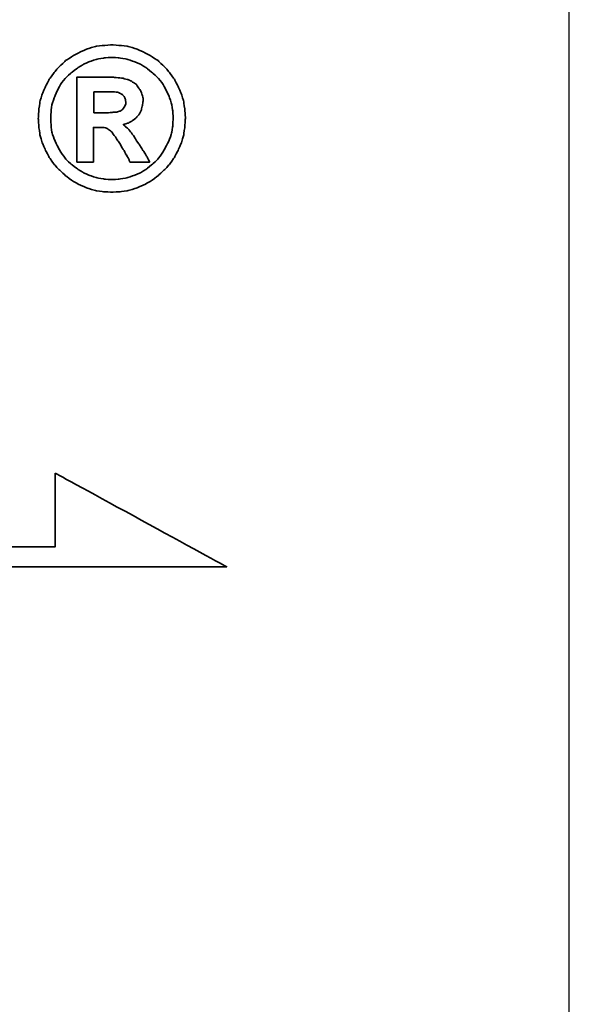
# Model space of a CAD drawing. Header units: millimetres. Extents: x 26 to 331, y -269 to -173.
# Tile 47 of 51: x 270.02 to 273.08, y -241.55 to -236.06. Entities that reach past the tile are written whole.
import ezdxf

# ---------------------------------------------------------------- set-up
doc = ezdxf.new("R2010")
doc.units = ezdxf.units.MM
doc.header["$LTSCALE"] = 0.15
for name, color, linetype in [('DIM', 4, 'CONTINUOUS'), ('layer 1', 7, 'CONTINUOUS'), ('OUT', 3, 'CONTINUOUS')]:
    doc.layers.add(name, color=color, linetype=linetype)

# ---------------------------------------------------------------- blocks, each defined once
blk = doc.blocks.new('TBI MOTION logo(完整正式版)')
at = {"layer": 'layer 1', "color": 22, "lineweight": 35}
for points, knots in [([(81.20634, 4.98624), (81.20634, 4.98624), (81.18649, 5.32862), (81.18649, 5.32862), (81.18649, 5.32862), (81.18649, 5.32862), (81.13886, 5.66206), (81.13886, 5.66206), (81.13886, 5.66206), (81.13886, 5.66206), (81.04359, 5.97764), (81.04359, 5.97764), (81.04359, 5.97764), (81.04359, 5.97764), (80.91061, 6.29124), (80.91061, 6.29124), (80.91061, 6.29124), (80.91061, 6.29124), (80.75778, 6.58697), (80.75778, 6.58697), (80.75778, 6.58697), (80.75778, 6.58697), (80.5593, 6.85294), (80.5593, 6.85294), (80.5593, 6.85294), (80.5593, 6.85294), (80.33105, 7.1189), (80.33105, 7.1189), (80.33105, 7.1189), (80.33105, 7.1189), (80.09287, 7.33921), (80.09287, 7.33921), (80.09287, 7.33921), (80.09287, 7.33921), (79.815, 7.51982), (79.815, 7.51982), (79.815, 7.51982), (79.815, 7.51982), (79.51133, 7.69051), (79.51133, 7.69051), (79.51133, 7.69051), (79.51133, 7.69051), (79.19773, 7.8235), (79.19773, 7.8235), (79.19773, 7.8235), (79.19773, 7.8235), (78.88215, 7.91877), (78.88215, 7.91877), (78.88215, 7.91877), (78.88215, 7.91877), (78.54871, 7.95846), (78.54871, 7.95846), (78.54871, 7.95846), (78.54871, 7.95846), (78.21526, 7.98625), (78.21526, 7.98625), (78.21526, 7.98625), (78.21526, 7.98625), (77.87388, 7.95846), (77.87388, 7.95846), (77.87388, 7.95846), (77.87388, 7.95846), (77.54044, 7.91877), (77.54044, 7.91877), (77.54044, 7.91877), (77.54044, 7.91877), (77.22485, 7.8235), (77.22485, 7.8235), (77.22485, 7.8235), (77.22485, 7.8235), (76.91027, 7.69051), (76.91027, 7.69051), (76.91027, 7.69051), (76.91027, 7.69051), (76.6056, 7.51982), (76.6056, 7.51982), (76.6056, 7.51982), (76.6056, 7.51982), (76.32972, 7.33921), (76.32972, 7.33921), (76.32972, 7.33921), (76.32972, 7.33921), (76.09154, 7.1189), (76.09154, 7.1189), (76.09154, 7.1189), (76.09154, 7.1189), (75.86329, 6.85294), (75.86329, 6.85294), (75.86329, 6.85294), (75.86329, 6.85294), (75.66382, 6.58697), (75.66382, 6.58697), (75.66382, 6.58697), (75.66382, 6.58697), (75.51099, 6.29124), (75.51099, 6.29124), (75.51099, 6.29124), (75.51099, 6.29124), (75.37702, 5.97764), (75.37702, 5.97764), (75.37702, 5.97764), (75.37702, 5.97764), (75.28175, 5.66206), (75.28175, 5.66206), (75.28175, 5.66206), (75.28175, 5.66206), (75.23411, 5.32862), (75.23411, 5.32862), (75.23411, 5.32862), (75.23411, 5.32862), (75.21625, 4.98624), (75.21625, 4.98624), (75.21625, 4.98624), (75.21625, 4.98624), (75.23411, 4.6528), (75.23411, 4.6528), (75.23411, 4.6528), (75.23411, 4.6528), (75.28175, 4.32035), (75.28175, 4.32035), (75.28175, 4.32035), (75.28175, 4.32035), (75.37702, 3.99583), (75.37702, 3.99583), (75.37702, 3.99583), (75.37702, 3.99583), (75.51099, 3.68224), (75.51099, 3.68224), (75.51099, 3.68224), (75.51099, 3.68224), (75.66382, 3.38749), (75.66382, 3.38749), (75.66382, 3.38749), (75.66382, 3.38749), (75.86329, 3.10963), (75.86329, 3.10963), (75.86329, 3.10963), (75.86329, 3.10963), (76.09154, 2.87145), (76.09154, 2.87145), (76.09154, 2.87145), (76.09154, 2.87145), (76.32972, 2.6432), (76.32972, 2.6432), (76.32972, 2.6432), (76.32972, 2.6432), (76.6056, 2.43381), (76.6056, 2.43381), (76.6056, 2.43381), (76.6056, 2.43381), (76.91027, 2.27205), (76.91027, 2.27205), (76.91027, 2.27205), (76.91027, 2.27205), (77.22485, 2.13906), (77.22485, 2.13906), (77.22485, 2.13906), (77.22485, 2.13906), (77.54044, 2.0438), (77.54044, 2.0438), (77.54044, 2.0438), (77.54044, 2.0438), (77.87388, 1.99616), (77.87388, 1.99616), (77.87388, 1.99616), (77.87388, 1.99616), (78.21526, 1.97631), (78.21526, 1.97631), (78.21526, 1.97631), (78.21526, 1.97631), (78.54871, 1.99616), (78.54871, 1.99616), (78.54871, 1.99616), (78.54871, 1.99616), (78.88215, 2.0438), (78.88215, 2.0438), (78.88215, 2.0438), (78.88215, 2.0438), (79.19773, 2.13906), (79.19773, 2.13906), (79.19773, 2.13906), (79.19773, 2.13906), (79.51133, 2.27205), (79.51133, 2.27205), (79.51133, 2.27205), (79.51133, 2.27205), (79.815, 2.43381), (79.815, 2.43381), (79.815, 2.43381), (79.815, 2.43381), (80.09287, 2.6432), (80.09287, 2.6432), (80.09287, 2.6432), (80.09287, 2.6432), (80.33105, 2.87145), (80.33105, 2.87145), (80.33105, 2.87145), (80.33105, 2.87145), (80.5593, 3.10963), (80.5593, 3.10963), (80.5593, 3.10963), (80.5593, 3.10963), (80.75778, 3.38749), (80.75778, 3.38749), (80.75778, 3.38749), (80.75778, 3.38749), (80.91061, 3.68224), (80.91061, 3.68224), (80.91061, 3.68224), (80.91061, 3.68224), (81.04359, 3.99583), (81.04359, 3.99583), (81.04359, 3.99583), (81.04359, 3.99583), (81.13886, 4.32035), (81.13886, 4.32035), (81.13886, 4.32035), (81.13886, 4.32035), (81.18649, 4.6528), (81.18649, 4.6528), (81.18649, 4.6528), (81.18649, 4.6528), (81.20634, 4.98624), (81.20634, 4.98624)], [0, 0, 0, 0, 0.01785714, 0.01785714, 0.01785714, 0.01785715, 0.03571429, 0.03571429, 0.03571429, 0.0357143, 0.05357143, 0.05357143, 0.05357143, 0.05357144, 0.07142857, 0.07142857, 0.07142857, 0.07142858, 0.08928571, 0.08928571, 0.08928571, 0.08928572, 0.10714286, 0.10714286, 0.10714286, 0.10714287, 0.125, 0.125, 0.125, 0.12500001, 0.14285714, 0.14285714, 0.14285714, 0.14285715, 0.16071429, 0.16071429, 0.16071429, 0.1607143, 0.17857143, 0.17857143, 0.17857143, 0.17857144, 0.19642857, 0.19642857, 0.19642857, 0.19642858, 0.21428571, 0.21428571, 0.21428571, 0.21428572, 0.23214286, 0.23214286, 0.23214286, 0.23214287, 0.25, 0.25, 0.25, 0.25000001, 0.26785714, 0.26785714, 0.26785714, 0.26785715, 0.28571429, 0.28571429, 0.28571429, 0.2857143, 0.30357143, 0.30357143, 0.30357143, 0.30357144, 0.32142857, 0.32142857, 0.32142857, 0.32142858, 0.33928571, 0.33928571, 0.33928571, 0.33928572, 0.35714286, 0.35714286, 0.35714286, 0.35714287, 0.375, 0.375, 0.375, 0.37500001, 0.39285714, 0.39285714, 0.39285714, 0.39285715, 0.41071429, 0.41071429, 0.41071429, 0.4107143, 0.42857143, 0.42857143, 0.42857143, 0.42857144, 0.44642857, 0.44642857, 0.44642857, 0.44642858, 0.46428571, 0.46428571, 0.46428571, 0.46428572, 0.48214286, 0.48214286, 0.48214286, 0.48214287, 0.5, 0.5, 0.5, 0.50000001, 0.51785714, 0.51785714, 0.51785714, 0.51785715, 0.53571429, 0.53571429, 0.53571429, 0.5357143, 0.55357143, 0.55357143, 0.55357143, 0.55357144, 0.57142857, 0.57142857, 0.57142857, 0.57142858, 0.58928571, 0.58928571, 0.58928571, 0.58928572, 0.60714286, 0.60714286, 0.60714286, 0.60714287, 0.625, 0.625, 0.625, 0.62500001, 0.64285714, 0.64285714, 0.64285714, 0.64285715, 0.66071429, 0.66071429, 0.66071429, 0.6607143, 0.67857143, 0.67857143, 0.67857143, 0.67857144, 0.69642857, 0.69642857, 0.69642857, 0.69642858, 0.71428571, 0.71428571, 0.71428571, 0.71428572, 0.73214286, 0.73214286, 0.73214286, 0.73214287, 0.75, 0.75, 0.75, 0.75000001, 0.76785714, 0.76785714, 0.76785714, 0.76785715, 0.78571429, 0.78571429, 0.78571429, 0.7857143, 0.80357143, 0.80357143, 0.80357143, 0.80357144, 0.82142857, 0.82142857, 0.82142857, 0.82142858, 0.83928571, 0.83928571, 0.83928571, 0.83928572, 0.85714286, 0.85714286, 0.85714286, 0.85714287, 0.875, 0.875, 0.875, 0.87500001, 0.89285714, 0.89285714, 0.89285714, 0.89285715, 0.91071429, 0.91071429, 0.91071429, 0.9107143, 0.92857143, 0.92857143, 0.92857143, 0.92857144, 0.94642857, 0.94642857, 0.94642857, 0.94642858, 0.96428571, 0.96428571, 0.96428571, 0.96428572, 0.98214286, 0.98214286, 0.98214286, 0.98214287, 1, 1, 1, 1]), ([(80.71014, 4.98624), (80.71014, 4.98624), (80.69129, 5.29091), (80.69129, 5.29091), (80.69129, 5.29091), (80.69129, 5.29091), (80.64464, 5.57672), (80.64464, 5.57672), (80.64464, 5.57672), (80.64464, 5.57672), (80.54937, 5.87245), (80.54937, 5.87245), (80.54937, 5.87245), (80.54937, 5.87245), (80.41639, 6.14833), (80.41639, 6.14833), (80.41639, 6.14833), (80.41639, 6.14833), (80.27349, 6.41429), (80.27349, 6.41429), (80.27349, 6.41429), (80.27349, 6.41429), (80.08295, 6.64255), (80.08295, 6.64255), (80.08295, 6.64255), (80.08295, 6.64255), (79.86264, 6.84301), (79.86264, 6.84301), (79.86264, 6.84301), (79.86264, 6.84301), (79.63439, 7.03355), (79.63439, 7.03355), (79.63439, 7.03355), (79.63439, 7.03355), (79.37835, 7.1963), (79.37835, 7.1963), (79.37835, 7.1963), (79.37835, 7.1963), (79.10246, 7.30944), (79.10246, 7.30944), (79.10246, 7.30944), (79.10246, 7.30944), (78.81665, 7.40471), (78.81665, 7.40471), (78.81665, 7.40471), (78.81665, 7.40471), (78.511, 7.45234), (78.511, 7.45234), (78.511, 7.45234), (78.511, 7.45234), (78.21526, 7.47219), (78.21526, 7.47219), (78.21526, 7.47219), (78.21526, 7.47219), (77.9106, 7.45234), (77.9106, 7.45234), (77.9106, 7.45234), (77.9106, 7.45234), (77.61685, 7.40471), (77.61685, 7.40471), (77.61685, 7.40471), (77.61685, 7.40471), (77.32012, 7.30944), (77.32012, 7.30944), (77.32012, 7.30944), (77.32012, 7.30944), (77.06309, 7.1963), (77.06309, 7.1963), (77.06309, 7.1963), (77.06309, 7.1963), (76.80606, 7.03355), (76.80606, 7.03355), (76.80606, 7.03355), (76.80606, 7.03355), (76.55797, 6.84301), (76.55797, 6.84301), (76.55797, 6.84301), (76.55797, 6.84301), (76.34063, 6.64255), (76.34063, 6.64255), (76.34063, 6.64255), (76.34063, 6.64255), (76.1491, 6.41429), (76.1491, 6.41429), (76.1491, 6.41429), (76.1491, 6.41429), (76.0062, 6.14833), (76.0062, 6.14833), (76.0062, 6.14833), (76.0062, 6.14833), (75.88314, 5.87245), (75.88314, 5.87245), (75.88314, 5.87245), (75.88314, 5.87245), (75.77794, 5.57672), (75.77794, 5.57672), (75.77794, 5.57672), (75.77794, 5.57672), (75.73924, 5.29091), (75.73924, 5.29091), (75.73924, 5.29091), (75.73924, 5.29091), (75.72039, 4.98624), (75.72039, 4.98624), (75.72039, 4.98624), (75.72039, 4.98624), (75.73924, 4.67165), (75.73924, 4.67165), (75.73924, 4.67165), (75.73924, 4.67165), (75.77794, 4.37791), (75.77794, 4.37791), (75.77794, 4.37791), (75.77794, 4.37791), (75.88314, 4.10102), (75.88314, 4.10102), (75.88314, 4.10102), (75.88314, 4.10102), (76.0062, 3.83407), (76.0062, 3.83407), (76.0062, 3.83407), (76.0062, 3.83407), (76.15902, 3.56811), (76.15902, 3.56811), (76.15902, 3.56811), (76.15902, 3.56811), (76.34063, 3.32001), (76.34063, 3.32001), (76.34063, 3.32001), (76.34063, 3.32001), (76.55797, 3.11955), (76.55797, 3.11955), (76.55797, 3.11955), (76.55797, 3.11955), (76.80606, 2.92901), (76.80606, 2.92901), (76.80606, 2.92901), (76.80606, 2.92901), (77.06309, 2.76725), (77.06309, 2.76725), (77.06309, 2.76725), (77.06309, 2.76725), (77.32012, 2.65412), (77.32012, 2.65412), (77.32012, 2.65412), (77.32012, 2.65412), (77.61685, 2.55786), (77.61685, 2.55786), (77.61685, 2.55786), (77.61685, 2.55786), (77.9106, 2.51022), (77.9106, 2.51022), (77.9106, 2.51022), (77.9106, 2.51022), (78.21526, 2.49137), (78.21526, 2.49137), (78.21526, 2.49137), (78.21526, 2.49137), (78.511, 2.51022), (78.511, 2.51022), (78.511, 2.51022), (78.511, 2.51022), (78.81665, 2.55786), (78.81665, 2.55786), (78.81665, 2.55786), (78.81665, 2.55786), (79.10246, 2.65412), (79.10246, 2.65412), (79.10246, 2.65412), (79.10246, 2.65412), (79.37835, 2.76725), (79.37835, 2.76725), (79.37835, 2.76725), (79.37835, 2.76725), (79.63439, 2.92901), (79.63439, 2.92901), (79.63439, 2.92901), (79.63439, 2.92901), (79.86264, 3.11955), (79.86264, 3.11955), (79.86264, 3.11955), (79.86264, 3.11955), (80.08295, 3.32001), (80.08295, 3.32001), (80.08295, 3.32001), (80.08295, 3.32001), (80.26356, 3.56811), (80.26356, 3.56811), (80.26356, 3.56811), (80.26356, 3.56811), (80.41639, 3.83407), (80.41639, 3.83407), (80.41639, 3.83407), (80.41639, 3.83407), (80.54937, 4.10102), (80.54937, 4.10102), (80.54937, 4.10102), (80.54937, 4.10102), (80.64464, 4.37791), (80.64464, 4.37791), (80.64464, 4.37791), (80.64464, 4.37791), (80.69129, 4.67165), (80.69129, 4.67165), (80.69129, 4.67165), (80.69129, 4.67165), (80.71014, 4.98624), (80.71014, 4.98624)], [0, 0, 0, 0, 0.01923077, 0.01923077, 0.01923077, 0.01923078, 0.03846154, 0.03846154, 0.03846154, 0.03846155, 0.05769231, 0.05769231, 0.05769231, 0.05769232, 0.07692308, 0.07692308, 0.07692308, 0.07692309, 0.09615385, 0.09615385, 0.09615385, 0.09615386, 0.11538462, 0.11538462, 0.11538462, 0.11538463, 0.13461538, 0.13461538, 0.13461538, 0.13461539, 0.15384615, 0.15384615, 0.15384615, 0.15384616, 0.17307692, 0.17307692, 0.17307692, 0.17307693, 0.19230769, 0.19230769, 0.19230769, 0.1923077, 0.21153846, 0.21153846, 0.21153846, 0.21153847, 0.23076923, 0.23076923, 0.23076923, 0.23076924, 0.25, 0.25, 0.25, 0.25000001, 0.26923077, 0.26923077, 0.26923077, 0.26923078, 0.28846154, 0.28846154, 0.28846154, 0.28846155, 0.30769231, 0.30769231, 0.30769231, 0.30769232, 0.32692308, 0.32692308, 0.32692308, 0.32692309, 0.34615385, 0.34615385, 0.34615385, 0.34615386, 0.36538462, 0.36538462, 0.36538462, 0.36538463, 0.38461538, 0.38461538, 0.38461538, 0.38461539, 0.40384615, 0.40384615, 0.40384615, 0.40384616, 0.42307692, 0.42307692, 0.42307692, 0.42307693, 0.44230769, 0.44230769, 0.44230769, 0.4423077, 0.46153846, 0.46153846, 0.46153846, 0.46153847, 0.48076923, 0.48076923, 0.48076923, 0.48076924, 0.5, 0.5, 0.5, 0.50000001, 0.51923077, 0.51923077, 0.51923077, 0.51923078, 0.53846154, 0.53846154, 0.53846154, 0.53846155, 0.55769231, 0.55769231, 0.55769231, 0.55769232, 0.57692308, 0.57692308, 0.57692308, 0.57692309, 0.59615385, 0.59615385, 0.59615385, 0.59615386, 0.61538462, 0.61538462, 0.61538462, 0.61538463, 0.63461538, 0.63461538, 0.63461538, 0.63461539, 0.65384615, 0.65384615, 0.65384615, 0.65384616, 0.67307692, 0.67307692, 0.67307692, 0.67307693, 0.69230769, 0.69230769, 0.69230769, 0.6923077, 0.71153846, 0.71153846, 0.71153846, 0.71153847, 0.73076923, 0.73076923, 0.73076923, 0.73076924, 0.75, 0.75, 0.75, 0.75000001, 0.76923077, 0.76923077, 0.76923077, 0.76923078, 0.78846154, 0.78846154, 0.78846154, 0.78846155, 0.80769231, 0.80769231, 0.80769231, 0.80769232, 0.82692308, 0.82692308, 0.82692308, 0.82692309, 0.84615385, 0.84615385, 0.84615385, 0.84615386, 0.86538462, 0.86538462, 0.86538462, 0.86538463, 0.88461538, 0.88461538, 0.88461538, 0.88461539, 0.90384615, 0.90384615, 0.90384615, 0.90384616, 0.92307692, 0.92307692, 0.92307692, 0.92307693, 0.94230769, 0.94230769, 0.94230769, 0.9423077, 0.96153846, 0.96153846, 0.96153846, 0.96153847, 0.98076923, 0.98076923, 0.98076923, 0.98076924, 1, 1, 1, 1]), ([(76.78721, 3.2823), (76.78721, 3.2823), (76.78721, 3.32001), (76.78721, 3.32001), (76.78721, 3.32001), (76.78721, 3.32001), (76.78721, 3.42422), (76.78721, 3.42422), (76.78721, 3.42422), (76.78721, 3.42422), (76.78721, 3.59689), (76.78721, 3.59689), (76.78721, 3.59689), (76.78721, 3.59689), (76.78721, 3.80529), (76.78721, 3.80529), (76.78721, 3.80529), (76.78721, 3.80529), (76.78721, 4.0524), (76.78721, 4.0524), (76.78721, 4.0524), (76.78721, 4.0524), (76.78721, 4.32035), (76.78721, 4.32035), (76.78721, 4.32035), (76.78721, 4.32035), (76.78721, 4.92868), (76.78721, 4.92868), (76.78721, 4.92868), (76.78721, 4.92868), (76.78721, 5.53801), (76.78721, 5.53801), (76.78721, 5.53801), (76.78721, 5.53801), (76.78721, 5.82482), (76.78721, 5.82482), (76.78721, 5.82482), (76.78721, 5.82482), (76.78721, 6.07291), (76.78721, 6.07291), (76.78721, 6.07291), (76.78721, 6.07291), (76.78721, 6.30017), (76.78721, 6.30017), (76.78721, 6.30017), (76.78721, 6.30017), (76.78721, 6.45399), (76.78721, 6.45399), (76.78721, 6.45399), (76.78721, 6.45399), (76.78721, 6.5572), (76.78721, 6.5572), (76.78721, 6.5572), (76.78721, 6.5572), (76.78721, 6.59689), (76.78721, 6.59689), (76.78721, 6.59689), (76.78721, 6.59689), (76.78721, 6.67232), (76.78721, 6.67232), (76.78721, 6.67232), (76.78721, 6.67232), (76.8537, 6.67232), (76.8537, 6.67232), (76.8537, 6.67232), (76.8537, 6.67232), (76.87355, 6.67232), (76.87355, 6.67232), (76.87355, 6.67232), (76.87355, 6.67232), (76.91027, 6.67232), (76.91027, 6.67232), (76.91027, 6.67232), (76.91027, 6.67232), (77.04424, 6.67232), (77.04424, 6.67232), (77.04424, 6.67232), (77.04424, 6.67232), (77.22485, 6.67232), (77.22485, 6.67232), (77.22485, 6.67232), (77.22485, 6.67232), (77.43524, 6.67232), (77.43524, 6.67232), (77.43524, 6.67232), (77.43524, 6.67232), (77.65357, 6.67232), (77.65357, 6.67232), (77.65357, 6.67232), (77.65357, 6.67232), (77.82625, 6.67232), (77.82625, 6.67232), (77.82625, 6.67232), (77.82625, 6.67232), (77.94037, 6.67232), (77.94037, 6.67232), (77.94037, 6.67232), (77.94037, 6.67232), (77.97709, 6.67232), (77.97709, 6.67232), (77.97709, 6.67232), (77.97709, 6.67232), (77.99694, 6.67232), (77.99694, 6.67232), (77.99694, 6.67232), (77.99694, 6.67232), (78.00686, 6.67232), (78.00686, 6.67232), (78.00686, 6.67232), (78.00686, 6.67232), (78.28275, 6.6624), (78.28275, 6.6624), (78.28275, 6.6624), (78.28275, 6.6624), (78.50107, 6.64255), (78.50107, 6.64255), (78.50107, 6.64255), (78.50107, 6.64255), (78.511, 6.64255), (78.511, 6.64255), (78.511, 6.64255), (78.511, 6.64255), (78.70154, 6.61476), (78.70154, 6.61476), (78.70154, 6.61476), (78.70154, 6.61476), (78.70154, 6.60483), (78.70154, 6.60483), (78.70154, 6.60483), (78.70154, 6.60483), (78.86429, 6.56713), (78.86429, 6.56713), (78.86429, 6.56713), (78.86429, 6.56713), (78.87223, 6.56713), (78.87223, 6.56713), (78.87223, 6.56713), (78.87223, 6.56713), (78.99727, 6.51056), (78.99727, 6.51056), (78.99727, 6.51056), (78.99727, 6.51056), (79.00719, 6.51056), (79.00719, 6.51056), (79.00719, 6.51056), (79.00719, 6.51056), (79.00719, 6.50162), (79.00719, 6.50162), (79.00719, 6.50162), (79.00719, 6.50162), (79.1104, 6.43415), (79.1104, 6.43415), (79.1104, 6.43415), (79.1104, 6.43415), (79.12132, 6.43415), (79.12132, 6.43415), (79.12132, 6.43415), (79.12132, 6.43415), (79.22552, 6.34781), (79.22552, 6.34781), (79.22552, 6.34781), (79.22552, 6.34781), (79.23544, 6.33888), (79.23544, 6.33888), (79.23544, 6.33888), (79.23544, 6.33888), (79.23544, 6.32895), (79.23544, 6.32895), (79.23544, 6.32895), (79.23544, 6.32895), (79.31087, 6.21483), (79.31087, 6.21483), (79.31087, 6.21483), (79.31087, 6.21483), (79.38629, 6.1007), (79.38629, 6.1007), (79.38629, 6.1007), (79.38629, 6.1007), (79.3972, 6.1007), (79.3972, 6.1007), (79.3972, 6.1007), (79.3972, 6.1007), (79.3972, 6.09078), (79.3972, 6.09078), (79.3972, 6.09078), (79.3972, 6.09078), (79.43392, 5.97764), (79.43392, 5.97764), (79.43392, 5.97764), (79.43392, 5.97764), (79.43392, 5.96772), (79.43392, 5.96772), (79.43392, 5.96772), (79.43392, 5.96772), (79.47362, 5.83474), (79.47362, 5.83474), (79.47362, 5.83474), (79.47362, 5.83474), (79.48156, 5.82482), (79.48156, 5.82482), (79.48156, 5.82482), (79.48156, 5.82482), (79.48156, 5.69977), (79.48156, 5.69977), (79.48156, 5.69977), (79.48156, 5.69977), (79.48156, 5.69183), (79.48156, 5.69183), (79.48156, 5.69183), (79.48156, 5.69183), (79.4637, 5.51915), (79.4637, 5.51915), (79.4637, 5.51915), (79.4637, 5.51915), (79.4637, 5.51122), (79.4637, 5.51122), (79.4637, 5.51122), (79.4637, 5.51122), (79.45377, 5.51122), (79.45377, 5.51122), (79.45377, 5.51122), (79.45377, 5.51122), (79.41507, 5.34847), (79.41507, 5.34847), (79.41507, 5.34847), (79.41507, 5.34847), (79.41507, 5.33854), (79.41507, 5.33854), (79.41507, 5.33854), (79.41507, 5.33854), (79.41507, 5.32862), (79.41507, 5.32862), (79.41507, 5.32862), (79.41507, 5.32862), (79.33865, 5.16785), (79.33865, 5.16785), (79.33865, 5.16785), (79.33865, 5.16785), (79.33071, 5.15693), (79.33071, 5.15693), (79.33071, 5.15693), (79.33071, 5.15693), (79.2156, 5.02495), (79.2156, 5.02495), (79.2156, 5.02495), (79.2156, 5.02495), (79.20567, 5.01502), (79.20567, 5.01502), (79.20567, 5.01502), (79.20567, 5.01502), (79.05483, 4.89991), (79.05483, 4.89991), (79.05483, 4.89991), (79.05483, 4.89991), (79.04491, 4.89197), (79.04491, 4.89197), (79.04491, 4.89197), (79.04491, 4.89197), (78.89208, 4.7967), (78.89208, 4.7967), (78.89208, 4.7967), (78.89208, 4.7967), (78.88215, 4.7967), (78.88215, 4.7967), (78.88215, 4.7967), (78.88215, 4.7967), (78.69161, 4.73913), (78.69161, 4.73913), (78.69161, 4.73913), (78.69161, 4.73913), (78.68169, 4.73913), (78.68169, 4.73913), (78.68169, 4.73913), (78.68169, 4.73913), (78.68169, 4.72921), (78.68169, 4.72921), (78.68169, 4.72921), (78.68169, 4.72921), (78.78688, 4.63394), (78.78688, 4.63394), (78.78688, 4.63394), (78.78688, 4.63394), (78.902, 4.52875), (78.902, 4.52875), (78.902, 4.52875), (78.902, 4.52875), (78.91093, 4.52081), (78.91093, 4.52081), (78.91093, 4.52081), (78.91093, 4.52081), (79.02506, 4.36798), (79.02506, 4.36798), (79.02506, 4.36798), (79.02506, 4.36798), (79.1501, 4.1953), (79.1501, 4.1953), (79.1501, 4.1953), (79.1501, 4.1953), (79.1501, 4.18736), (79.1501, 4.18736), (79.1501, 4.18736), (79.1501, 4.18736), (79.29201, 3.96705), (79.29201, 3.96705), (79.29201, 3.96705), (79.29201, 3.96705), (79.31087, 3.93828), (79.31087, 3.93828), (79.31087, 3.93828), (79.31087, 3.93828), (79.32079, 3.93828), (79.32079, 3.93828), (79.32079, 3.93828), (79.32079, 3.93828), (79.3585, 3.87178), (79.3585, 3.87178), (79.3585, 3.87178), (79.3585, 3.87178), (79.50141, 3.64353), (79.50141, 3.64353), (79.50141, 3.64353), (79.50141, 3.64353), (79.51133, 3.64353), (79.51133, 3.64353), (79.51133, 3.64353), (79.51133, 3.64353), (79.64431, 3.41528), (79.64431, 3.41528), (79.64431, 3.41528), (79.64431, 3.41528), (79.68202, 3.3478), (79.68202, 3.3478), (79.68202, 3.3478), (79.68202, 3.3478), (79.70187, 3.31009), (79.70187, 3.31009), (79.70187, 3.31009), (79.70187, 3.31009), (79.7495, 3.2049), (79.7495, 3.2049), (79.7495, 3.2049), (79.7495, 3.2049), (79.64431, 3.2049), (79.64431, 3.2049), (79.64431, 3.2049), (79.64431, 3.2049), (79.62546, 3.2049), (79.62546, 3.2049), (79.62546, 3.2049), (79.62546, 3.2049), (79.53912, 3.2049), (79.53912, 3.2049), (79.53912, 3.2049), (79.53912, 3.2049), (79.31087, 3.2049), (79.31087, 3.2049), (79.31087, 3.2049), (79.31087, 3.2049), (79.08262, 3.2049), (79.08262, 3.2049), (79.08262, 3.2049), (79.08262, 3.2049), (79.00719, 3.2049), (79.00719, 3.2049), (79.00719, 3.2049), (79.00719, 3.2049), (78.98735, 3.2049), (78.98735, 3.2049), (78.98735, 3.2049), (78.98735, 3.2049), (78.94964, 3.2049), (78.94964, 3.2049), (78.94964, 3.2049), (78.94964, 3.2049), (78.92979, 3.24459), (78.92979, 3.24459), (78.92979, 3.24459), (78.92979, 3.24459), (78.91093, 3.2823), (78.91093, 3.2823), (78.91093, 3.2823), (78.91093, 3.2823), (78.91093, 3.29223), (78.91093, 3.29223), (78.91093, 3.29223), (78.91093, 3.29223), (78.89208, 3.3478), (78.89208, 3.3478), (78.89208, 3.3478), (78.89208, 3.3478), (78.78688, 3.52048), (78.78688, 3.52048), (78.78688, 3.52048), (78.78688, 3.52048), (78.69161, 3.7001), (78.69161, 3.7001), (78.69161, 3.7001), (78.69161, 3.7001), (78.6539, 3.7388), (78.6539, 3.7388), (78.6539, 3.7388), (78.6539, 3.7388), (78.64398, 3.74873), (78.64398, 3.74873), (78.64398, 3.74873), (78.64398, 3.74873), (78.64398, 3.75766), (78.64398, 3.75766), (78.64398, 3.75766), (78.64398, 3.75766), (78.63405, 3.78644), (78.63405, 3.78644), (78.63405, 3.78644), (78.63405, 3.78644), (78.48321, 4.04347), (78.48321, 4.04347), (78.48321, 4.04347), (78.48321, 4.04347), (78.33038, 4.2618), (78.33038, 4.2618), (78.33038, 4.2618), (78.33038, 4.2618), (78.20732, 4.43447), (78.20732, 4.43447), (78.20732, 4.43447), (78.20732, 4.43447), (78.09221, 4.52081), (78.09221, 4.52081), (78.09221, 4.52081), (78.09221, 4.52081), (78.02472, 4.56845), (78.02472, 4.56845), (78.02472, 4.56845), (78.02472, 4.56845), (77.9493, 4.60616), (77.9493, 4.60616), (77.9493, 4.60616), (77.9493, 4.60616), (77.8451, 4.61608), (77.8451, 4.61608), (77.8451, 4.61608), (77.8451, 4.61608), (77.71113, 4.61608), (77.71113, 4.61608), (77.71113, 4.61608), (77.71113, 4.61608), (77.69128, 4.61608), (77.69128, 4.61608), (77.69128, 4.61608), (77.69128, 4.61608), (77.67342, 4.61608), (77.67342, 4.61608), (77.67342, 4.61608), (77.67342, 4.61608), (77.5583, 4.61608), (77.5583, 4.61608), (77.5583, 4.61608), (77.5583, 4.61608), (77.46303, 4.61608), (77.46303, 4.61608), (77.46303, 4.61608), (77.46303, 4.61608), (77.46303, 4.54761), (77.46303, 4.54761), (77.46303, 4.54761), (77.46303, 4.54761), (77.46303, 4.47318), (77.46303, 4.47318), (77.46303, 4.47318), (77.46303, 4.47318), (77.46303, 4.24294), (77.46303, 4.24294), (77.46303, 4.24294), (77.46303, 4.24294), (77.46303, 3.99583), (77.46303, 3.99583), (77.46303, 3.99583), (77.46303, 3.99583), (77.46303, 3.72888), (77.46303, 3.72888), (77.46303, 3.72888), (77.46303, 3.72888), (77.46303, 3.51055), (77.46303, 3.51055), (77.46303, 3.51055), (77.46303, 3.51055), (77.46303, 3.42422), (77.46303, 3.42422), (77.46303, 3.42422), (77.46303, 3.42422), (77.46303, 3.35773), (77.46303, 3.35773), (77.46303, 3.35773), (77.46303, 3.35773), (77.46303, 3.30017), (77.46303, 3.30017), (77.46303, 3.30017), (77.46303, 3.30017), (77.46303, 3.2823), (77.46303, 3.2823), (77.46303, 3.2823), (77.46303, 3.2823), (77.46303, 3.2049), (77.46303, 3.2049), (77.46303, 3.2049), (77.46303, 3.2049), (77.39753, 3.2049), (77.39753, 3.2049), (77.39753, 3.2049), (77.39753, 3.2049), (77.37768, 3.2049), (77.37768, 3.2049), (77.37768, 3.2049), (77.37768, 3.2049), (77.32012, 3.2049), (77.32012, 3.2049), (77.32012, 3.2049), (77.32012, 3.2049), (77.12165, 3.2049), (77.12165, 3.2049), (77.12165, 3.2049), (77.12165, 3.2049), (76.94897, 3.2049), (76.94897, 3.2049), (76.94897, 3.2049), (76.94897, 3.2049), (76.8924, 3.2049), (76.8924, 3.2049), (76.8924, 3.2049), (76.8924, 3.2049), (76.8537, 3.2049), (76.8537, 3.2049), (76.8537, 3.2049), (76.8537, 3.2049), (76.78721, 3.2049), (76.78721, 3.2049), (76.78721, 3.2049), (76.78721, 3.2049), (76.78721, 3.2823), (76.78721, 3.2823)], [0, 0, 0, 0, 0.00740741, 0.00740741, 0.00740741, 0.00740742, 0.01481481, 0.01481481, 0.01481481, 0.01481482, 0.02222222, 0.02222222, 0.02222222, 0.02222223, 0.02962963, 0.02962963, 0.02962963, 0.02962964, 0.03703704, 0.03703704, 0.03703704, 0.03703705, 0.04444444, 0.04444444, 0.04444444, 0.04444445, 0.05185185, 0.05185185, 0.05185185, 0.05185186, 0.05925926, 0.05925926, 0.05925926, 0.05925927, 0.06666667, 0.06666667, 0.06666667, 0.06666668, 0.07407407, 0.07407407, 0.07407407, 0.07407408, 0.08148148, 0.08148148, 0.08148148, 0.08148149, 0.08888889, 0.08888889, 0.08888889, 0.0888889, 0.0962963, 0.0962963, 0.0962963, 0.09629631, 0.1037037, 0.1037037, 0.1037037, 0.10370371, 0.11111111, 0.11111111, 0.11111111, 0.11111112, 0.11851852, 0.11851852, 0.11851852, 0.11851853, 0.12592593, 0.12592593, 0.12592593, 0.12592594, 0.13333333, 0.13333333, 0.13333333, 0.13333334, 0.14074074, 0.14074074, 0.14074074, 0.14074075, 0.14814815, 0.14814815, 0.14814815, 0.14814816, 0.15555556, 0.15555556, 0.15555556, 0.15555557, 0.16296296, 0.16296296, 0.16296296, 0.16296297, 0.17037037, 0.17037037, 0.17037037, 0.17037038, 0.17777778, 0.17777778, 0.17777778, 0.17777779, 0.18518519, 0.18518519, 0.18518519, 0.1851852, 0.19259259, 0.19259259, 0.19259259, 0.1925926, 0.2, 0.2, 0.2, 0.20000001, 0.20740741, 0.20740741, 0.20740741, 0.20740742, 0.21481481, 0.21481481, 0.21481481, 0.21481482, 0.22222222, 0.22222222, 0.22222222, 0.22222223, 0.22962963, 0.22962963, 0.22962963, 0.22962964, 0.23703704, 0.23703704, 0.23703704, 0.23703705, 0.24444444, 0.24444444, 0.24444444, 0.24444445, 0.25185185, 0.25185185, 0.25185185, 0.25185186, 0.25925926, 0.25925926, 0.25925926, 0.25925927, 0.26666667, 0.26666667, 0.26666667, 0.26666668, 0.27407407, 0.27407407, 0.27407407, 0.27407408, 0.28148148, 0.28148148, 0.28148148, 0.28148149, 0.28888889, 0.28888889, 0.28888889, 0.2888889, 0.2962963, 0.2962963, 0.2962963, 0.29629631, 0.3037037, 0.3037037, 0.3037037, 0.30370371, 0.31111111, 0.31111111, 0.31111111, 0.31111112, 0.31851852, 0.31851852, 0.31851852, 0.31851853, 0.32592593, 0.32592593, 0.32592593, 0.32592594, 0.33333333, 0.33333333, 0.33333333, 0.33333334, 0.34074074, 0.34074074, 0.34074074, 0.34074075, 0.34814815, 0.34814815, 0.34814815, 0.34814816, 0.35555556, 0.35555556, 0.35555556, 0.35555557, 0.36296296, 0.36296296, 0.36296296, 0.36296297, 0.37037037, 0.37037037, 0.37037037, 0.37037038, 0.37777778, 0.37777778, 0.37777778, 0.37777779, 0.38518519, 0.38518519, 0.38518519, 0.3851852, 0.39259259, 0.39259259, 0.39259259, 0.3925926, 0.4, 0.4, 0.4, 0.40000001, 0.40740741, 0.40740741, 0.40740741, 0.40740742, 0.41481481, 0.41481481, 0.41481481, 0.41481482, 0.42222222, 0.42222222, 0.42222222, 0.42222223, 0.42962963, 0.42962963, 0.42962963, 0.42962964, 0.43703704, 0.43703704, 0.43703704, 0.43703705, 0.44444444, 0.44444444, 0.44444444, 0.44444445, 0.45185185, 0.45185185, 0.45185185, 0.45185186, 0.45925926, 0.45925926, 0.45925926, 0.45925927, 0.46666667, 0.46666667, 0.46666667, 0.46666668, 0.47407407, 0.47407407, 0.47407407, 0.47407408, 0.48148148, 0.48148148, 0.48148148, 0.48148149, 0.48888889, 0.48888889, 0.48888889, 0.4888889, 0.4962963, 0.4962963, 0.4962963, 0.49629631, 0.5037037, 0.5037037, 0.5037037, 0.50370371, 0.51111111, 0.51111111, 0.51111111, 0.51111112, 0.51851852, 0.51851852, 0.51851852, 0.51851853, 0.52592593, 0.52592593, 0.52592593, 0.52592594, 0.53333333, 0.53333333, 0.53333333, 0.53333334, 0.54074074, 0.54074074, 0.54074074, 0.54074075, 0.54814815, 0.54814815, 0.54814815, 0.54814816, 0.55555556, 0.55555556, 0.55555556, 0.55555557, 0.56296296, 0.56296296, 0.56296296, 0.56296297, 0.57037037, 0.57037037, 0.57037037, 0.57037038, 0.57777778, 0.57777778, 0.57777778, 0.57777779, 0.58518519, 0.58518519, 0.58518519, 0.5851852, 0.59259259, 0.59259259, 0.59259259, 0.5925926, 0.6, 0.6, 0.6, 0.60000001, 0.60740741, 0.60740741, 0.60740741, 0.60740742, 0.61481481, 0.61481481, 0.61481481, 0.61481482, 0.62222222, 0.62222222, 0.62222222, 0.62222223, 0.62962963, 0.62962963, 0.62962963, 0.62962964, 0.63703704, 0.63703704, 0.63703704, 0.63703705, 0.64444444, 0.64444444, 0.64444444, 0.64444445, 0.65185185, 0.65185185, 0.65185185, 0.65185186, 0.65925926, 0.65925926, 0.65925926, 0.65925927, 0.66666667, 0.66666667, 0.66666667, 0.66666668, 0.67407407, 0.67407407, 0.67407407, 0.67407408, 0.68148148, 0.68148148, 0.68148148, 0.68148149, 0.68888889, 0.68888889, 0.68888889, 0.6888889, 0.6962963, 0.6962963, 0.6962963, 0.69629631, 0.7037037, 0.7037037, 0.7037037, 0.70370371, 0.71111111, 0.71111111, 0.71111111, 0.71111112, 0.71851852, 0.71851852, 0.71851852, 0.71851853, 0.72592593, 0.72592593, 0.72592593, 0.72592594, 0.73333333, 0.73333333, 0.73333333, 0.73333334, 0.74074074, 0.74074074, 0.74074074, 0.74074075, 0.74814815, 0.74814815, 0.74814815, 0.74814816, 0.75555556, 0.75555556, 0.75555556, 0.75555557, 0.76296296, 0.76296296, 0.76296296, 0.76296297, 0.77037037, 0.77037037, 0.77037037, 0.77037038, 0.77777778, 0.77777778, 0.77777778, 0.77777779, 0.78518519, 0.78518519, 0.78518519, 0.7851852, 0.79259259, 0.79259259, 0.79259259, 0.7925926, 0.8, 0.8, 0.8, 0.80000001, 0.80740741, 0.80740741, 0.80740741, 0.80740742, 0.81481481, 0.81481481, 0.81481481, 0.81481482, 0.82222222, 0.82222222, 0.82222222, 0.82222223, 0.82962963, 0.82962963, 0.82962963, 0.82962964, 0.83703704, 0.83703704, 0.83703704, 0.83703705, 0.84444444, 0.84444444, 0.84444444, 0.84444445, 0.85185185, 0.85185185, 0.85185185, 0.85185186, 0.85925926, 0.85925926, 0.85925926, 0.85925927, 0.86666667, 0.86666667, 0.86666667, 0.86666668, 0.87407407, 0.87407407, 0.87407407, 0.87407408, 0.88148148, 0.88148148, 0.88148148, 0.88148149, 0.88888889, 0.88888889, 0.88888889, 0.8888889, 0.8962963, 0.8962963, 0.8962963, 0.89629631, 0.9037037, 0.9037037, 0.9037037, 0.90370371, 0.91111111, 0.91111111, 0.91111111, 0.91111112, 0.91851852, 0.91851852, 0.91851852, 0.91851853, 0.92592593, 0.92592593, 0.92592593, 0.92592594, 0.93333333, 0.93333333, 0.93333333, 0.93333334, 0.94074074, 0.94074074, 0.94074074, 0.94074075, 0.94814815, 0.94814815, 0.94814815, 0.94814816, 0.95555556, 0.95555556, 0.95555556, 0.95555557, 0.96296296, 0.96296296, 0.96296296, 0.96296297, 0.97037037, 0.97037037, 0.97037037, 0.97037038, 0.97777778, 0.97777778, 0.97777778, 0.97777779, 0.98518519, 0.98518519, 0.98518519, 0.9851852, 0.99259259, 0.99259259, 0.99259259, 0.9925926, 1, 1, 1, 1]), ([(77.48288, 6.07291), (77.48288, 6.07291), (77.48288, 5.99551), (77.48288, 5.99551), (77.48288, 5.99551), (77.48288, 5.99551), (77.48288, 5.82482), (77.48288, 5.82482), (77.48288, 5.82482), (77.48288, 5.82482), (77.48288, 5.63328), (77.48288, 5.63328), (77.48288, 5.63328), (77.48288, 5.63328), (77.48288, 5.46358), (77.48288, 5.46358), (77.48288, 5.46358), (77.48288, 5.46358), (77.48288, 5.29091), (77.48288, 5.29091), (77.48288, 5.29091), (77.48288, 5.29091), (77.48288, 5.21449), (77.48288, 5.21449), (77.48288, 5.21449), (77.48288, 5.21449), (77.50074, 5.21449), (77.50074, 5.21449), (77.50074, 5.21449), (77.50074, 5.21449), (77.71113, 5.21449), (77.71113, 5.21449), (77.71113, 5.21449), (77.71113, 5.21449), (77.94037, 5.21449), (77.94037, 5.21449), (77.94037, 5.21449), (77.94037, 5.21449), (78.01579, 5.21449), (78.01579, 5.21449), (78.01579, 5.21449), (78.01579, 5.21449), (78.03465, 5.21449), (78.03465, 5.21449), (78.03465, 5.21449), (78.03465, 5.21449), (78.2629, 5.23335), (78.2629, 5.23335), (78.2629, 5.23335), (78.2629, 5.23335), (78.42565, 5.24327), (78.42565, 5.24327), (78.42565, 5.24327), (78.42565, 5.24327), (78.54871, 5.28098), (78.54871, 5.28098), (78.54871, 5.28098), (78.54871, 5.28098), (78.62611, 5.32862), (78.62611, 5.32862), (78.62611, 5.32862), (78.62611, 5.32862), (78.69161, 5.40503), (78.69161, 5.40503), (78.69161, 5.40503), (78.69161, 5.40503), (78.73925, 5.48145), (78.73925, 5.48145), (78.73925, 5.48145), (78.73925, 5.48145), (78.77696, 5.55885), (78.77696, 5.55885), (78.77696, 5.55885), (78.77696, 5.55885), (78.77696, 5.65214), (78.77696, 5.65214), (78.77696, 5.65214), (78.77696, 5.65214), (78.76902, 5.76726), (78.76902, 5.76726), (78.76902, 5.76726), (78.76902, 5.76726), (78.71146, 5.87245), (78.71146, 5.87245), (78.71146, 5.87245), (78.71146, 5.87245), (78.62611, 5.96772), (78.62611, 5.96772), (78.62611, 5.96772), (78.62611, 5.96772), (78.511, 6.02528), (78.511, 6.02528), (78.511, 6.02528), (78.511, 6.02528), (78.44451, 6.05306), (78.44451, 6.05306), (78.44451, 6.05306), (78.44451, 6.05306), (78.32046, 6.06299), (78.32046, 6.06299), (78.32046, 6.06299), (78.32046, 6.06299), (78.18748, 6.07291), (78.18748, 6.07291), (78.18748, 6.07291), (78.18748, 6.07291), (77.99694, 6.07291), (77.99694, 6.07291), (77.99694, 6.07291), (77.99694, 6.07291), (77.97709, 6.07291), (77.97709, 6.07291), (77.97709, 6.07291), (77.97709, 6.07291), (77.90167, 6.07291), (77.90167, 6.07291), (77.90167, 6.07291), (77.90167, 6.07291), (77.69128, 6.07291), (77.69128, 6.07291), (77.69128, 6.07291), (77.69128, 6.07291), (77.50074, 6.07291), (77.50074, 6.07291), (77.50074, 6.07291), (77.50074, 6.07291), (77.48288, 6.07291), (77.48288, 6.07291)], [0, 0, 0, 0, 0.03125, 0.03125, 0.03125, 0.03125001, 0.0625, 0.0625, 0.0625, 0.06250001, 0.09375, 0.09375, 0.09375, 0.09375001, 0.125, 0.125, 0.125, 0.12500001, 0.15625, 0.15625, 0.15625, 0.15625001, 0.1875, 0.1875, 0.1875, 0.18750001, 0.21875, 0.21875, 0.21875, 0.21875001, 0.25, 0.25, 0.25, 0.25000001, 0.28125, 0.28125, 0.28125, 0.28125001, 0.3125, 0.3125, 0.3125, 0.31250001, 0.34375, 0.34375, 0.34375, 0.34375001, 0.375, 0.375, 0.375, 0.37500001, 0.40625, 0.40625, 0.40625, 0.40625001, 0.4375, 0.4375, 0.4375, 0.43750001, 0.46875, 0.46875, 0.46875, 0.46875001, 0.5, 0.5, 0.5, 0.50000001, 0.53125, 0.53125, 0.53125, 0.53125001, 0.5625, 0.5625, 0.5625, 0.56250001, 0.59375, 0.59375, 0.59375, 0.59375001, 0.625, 0.625, 0.625, 0.62500001, 0.65625, 0.65625, 0.65625, 0.65625001, 0.6875, 0.6875, 0.6875, 0.68750001, 0.71875, 0.71875, 0.71875, 0.71875001, 0.75, 0.75, 0.75, 0.75000001, 0.78125, 0.78125, 0.78125, 0.78125001, 0.8125, 0.8125, 0.8125, 0.81250001, 0.84375, 0.84375, 0.84375, 0.84375001, 0.875, 0.875, 0.875, 0.87500001, 0.90625, 0.90625, 0.90625, 0.90625001, 0.9375, 0.9375, 0.9375, 0.93750001, 0.96875, 0.96875, 0.96875, 0.96875001, 1, 1, 1, 1]), ([(75.90875, -9.47875), (75.90875, -9.47875), (75.90875, -12.28625), (75.90875, -12.28625), (75.90875, -12.28625), (75.90875, -12.28625), (75.90875, -12.47875), (75.90875, -12.47875), (75.90875, -12.47875), (75.90875, -12.47875), (75.71625, -12.47875), (75.71625, -12.47875), (75.71625, -12.47875), (75.71625, -12.47875), (-88.32875, -12.47875), (-88.32875, -12.47875), (-88.32875, -12.47875), (-88.32875, -12.47875), (-88.32875, -13.29375), (-88.32875, -13.29375), (-88.32875, -13.29375), (-88.32875, -13.29375), (82.89125, -13.29375), (82.89125, -13.29375), (82.89125, -13.29375), (82.89125, -13.29375), (75.90875, -9.47875), (75.90875, -9.47875)], [0, 0, 0, 0, 0.14285714, 0.14285714, 0.14285714, 0.14285715, 0.28571429, 0.28571429, 0.28571429, 0.2857143, 0.42857143, 0.42857143, 0.42857143, 0.42857144, 0.57142857, 0.57142857, 0.57142857, 0.57142858, 0.71428571, 0.71428571, 0.71428571, 0.71428572, 0.85714286, 0.85714286, 0.85714286, 0.85714287, 1, 1, 1, 1])]:
    blk.add_open_spline(points, degree=3, knots=knots, dxfattribs=at)

msp = doc.modelspace()

# ---------------------------------------------------------------- linework, layer by layer
at = {"layer": 'OUT', "color": 0}
msp.add_line((273.0785, -246.7363), (273.0785, -219.5363), dxfattribs=at)

# ---------------------------------------------------------------- block references
at = {"layer": 'DIM', "color": 0, "xscale": 0.1368257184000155, "yscale": 0.1368257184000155, "zscale": 0.1368257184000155}
msp.add_blockref('TBI MOTION logo(完整正式版)', (259.8278, -237.2936), dxfattribs=at)

doc.saveas('drawing.dxf')
